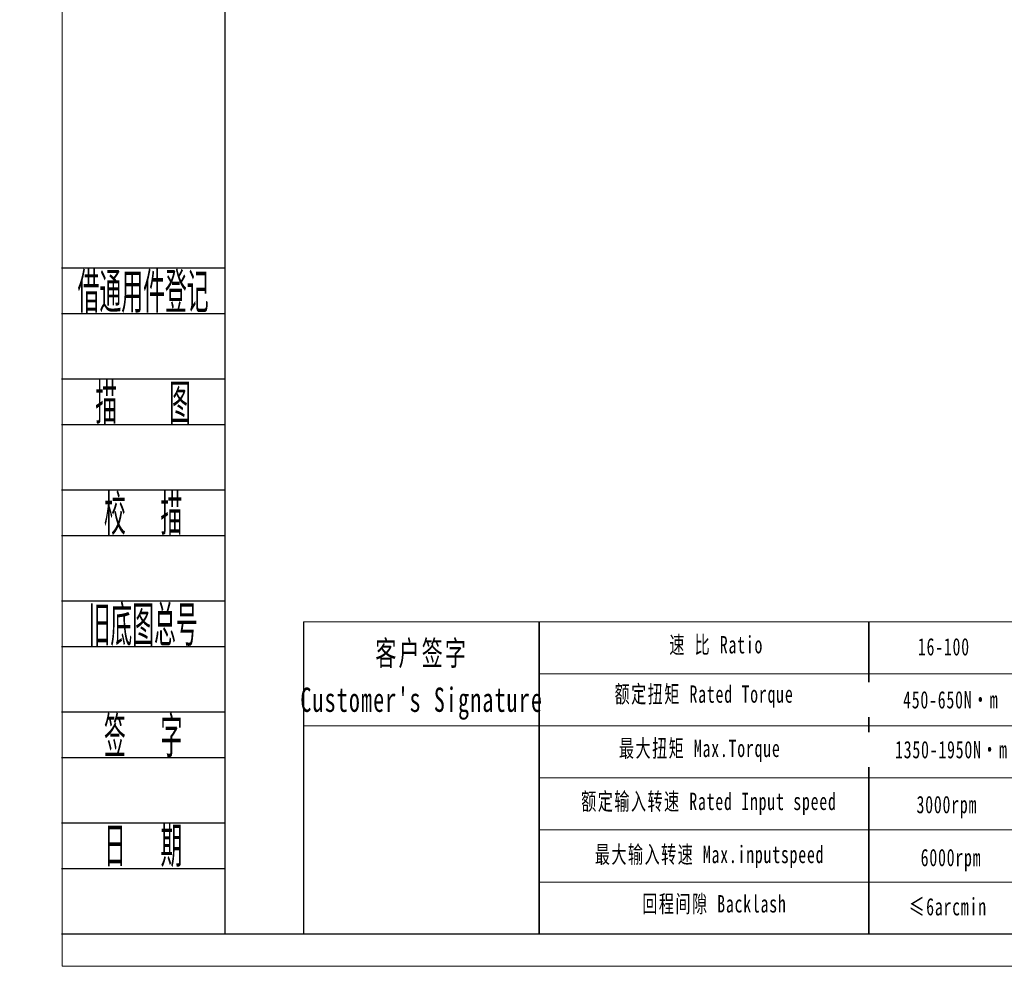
# Model space of a CAD drawing. Header units: millimetres. Extents: x -16 to 1014, y 0 to 717.
# Tile 1 of 15: x -16 to 350, y 0 to 351. Entities that reach past the tile are written whole.
import ezdxf
from ezdxf.enums import TextEntityAlignment as Align

# ---------------------------------------------------------------- set-up
doc = ezdxf.new("R2010")
doc.units = ezdxf.units.MM
doc.header["$LTSCALE"] = 2.5
doc.layers.get('0').update_dxf_attribs({"lineweight": 35})
for name, color, linetype in [('2细线层', 4, 'Continuous'), ('6文字层', 3, 'Continuous'), ('7标注层', 4, 'Continuous')]:
    doc.layers.add(name, color=color, linetype=linetype)
doc.layers.add('SLD-0', color=7, linetype='Continuous', lineweight=18)
doc.layers.add('图框_外框线', color=7, linetype='Continuous', lineweight=18)
doc.styles.add('PC_TEXTSTYLE', font='ISOCP.SHX', dxfattribs={"width": 0.707, "bigfont": 'GBCBIG.SHX'})
doc.styles.add('标准', font='txt', dxfattribs={"width": 0.667})

msp = doc.modelspace()

# ---------------------------------------------------------------- linework, layer by layer
for p, q in [((176.981, 127.941), (176.981, 12.05)), ((299.307, 127.941), (299.307, 12.05))]:
    msp.add_line(p, q)
at = {"layer": '2细线层'}
for p, q in [((-0.247, 259.303), (60.349, 259.303)), ((-0.247, 242.336), (60.349, 242.336)), ((-0.247, 218.098), (60.349, 218.098)), ((-0.247, 201.131), (60.349, 201.131)), ((-0.247, 176.892), (60.349, 176.892)), ((-0.247, 159.925), (60.349, 159.925)), ((-0.247, 135.687), (60.349, 135.687)), ((-0.247, 118.72), (60.349, 118.72)), ((-0.247, 94.481), (60.349, 94.481)), ((-0.247, 77.514), (60.349, 77.514)), ((-0.247, 53.275), (60.349, 53.275)), ((-0.247, 36.308), (60.349, 36.308)), ((-0.247, 12.07), (60.349, 12.07))]:
    msp.add_line(p, q, dxfattribs=at)
at = {"layer": '7标注层', "color": 0}
msp.add_line((89.56, 127.941), (89.56, 12.07), dxfattribs=at)
at = {"layer": '图框_外框线'}
for p, q in [((89.56, 127.941), (1001.798, 127.941)), ((176.981, 108.608), (689.678, 108.608)), ((89.56, 89.275), (1001.798, 89.275)), ((176.981, 69.941), (1001.798, 69.941)), ((176.981, 50.608), (1001.798, 50.608)), ((176.981, 31.275), (1001.798, 31.275))]:
    msp.add_line(p, q, dxfattribs=at)
at = {"layer": '图框_外框线', "color": 3}
msp.add_lwpolyline([(0, 0), (1013.868, 0), (1013.868, 716.949), (0, 716.949)], close=True, dxfattribs=at)
at = {"layer": '图框_外框线', "color": 3, "lineweight": 25}
msp.add_lwpolyline([(60.349, 12.07), (1001.798, 12.07), (1001.798, 704.879), (60.349, 704.879)], close=True, dxfattribs=at)

# ---------------------------------------------------------------- texts
at = {"layer": '6文字层', "color": 3, "style": 'PC_TEXTSTYLE', "width": 0.75}
for s, p in [('借通用件登记', (30.051, 250.82)), ('描   图', (30.051, 209.614)), ('校  描', (30.051, 168.409)), ('旧底图总号', (30.051, 127.203)), ('签  字', (30.051, 85.997)), ('日  期', (30.066, 45.034))]:
    msp.add_text(s, height=15, dxfattribs=at).set_placement(p, align=Align.MIDDLE)
at = {"layer": 'SLD-0', "color": 1, "attachment_point": 2, "line_spacing_factor": 1.15057, "style": '标准'}
for s, insert, char_height, width in [("\\T1.1;客户签字\\PCustomer's Signature", (133.421, 120.787), 9.02212, 112.23616), ('\\T1.1;速 比 Ratio', (242.728, 122.625), 6.44437, 52.65641), ('{\\T1.1;16-100}', (327.185, 121.882), 6.44437, 27.40014), ('\\T1.1;额定扭矩 Rated Torque', (238.198, 104.292), 6.44437, 72.36276), ('\\T1.1;最大扭矩 Max.Torque', (236.613, 84.148), 6.44437, 83.23507), ('\\T1.1;额定输入转速 Rated Input speed', (240.01, 64.458), 6.44437, 118.57053), ('\\T1.1;3000rpm', (328.299, 63.285), 6.44437, 27.40014), ('\\T1.1;最大输入转速 Max.inputspeed ', (240.236, 44.767), 6.44437, 109.05717), ('\\T1.1;6000rpm', (329.837, 43.608), 6.44437, 49.45695), ('\\T1.1;回程间隙 Backlash', (242.048, 26.434), 6.44437, 76.7906), ('{\\T1.1;≤6arcmin }', (328.659, 25.366), 6.44437, 45.57646)]:
    msp.add_mtext(s, dxfattribs=dict(at, insert=insert, char_height=char_height, width=width))

# ---------------------------------------------------------------- next in the draw order: texts
at = {"layer": 'SLD-0', "color": 1, "char_height": 6.44437, "width": 235.07639, "attachment_point": 2, "line_spacing_factor": 1.15057, "style": '标准', "bg_fill": 2}
for s, insert in [('\\T1.1;450-650N·m', (329.741, 102.179)), ('\\T1.1;1350-1950N·m', (329.969, 83.668))]:
    msp.add_mtext(s, dxfattribs=dict(at, insert=insert))

doc.saveas('drawing.dxf')
